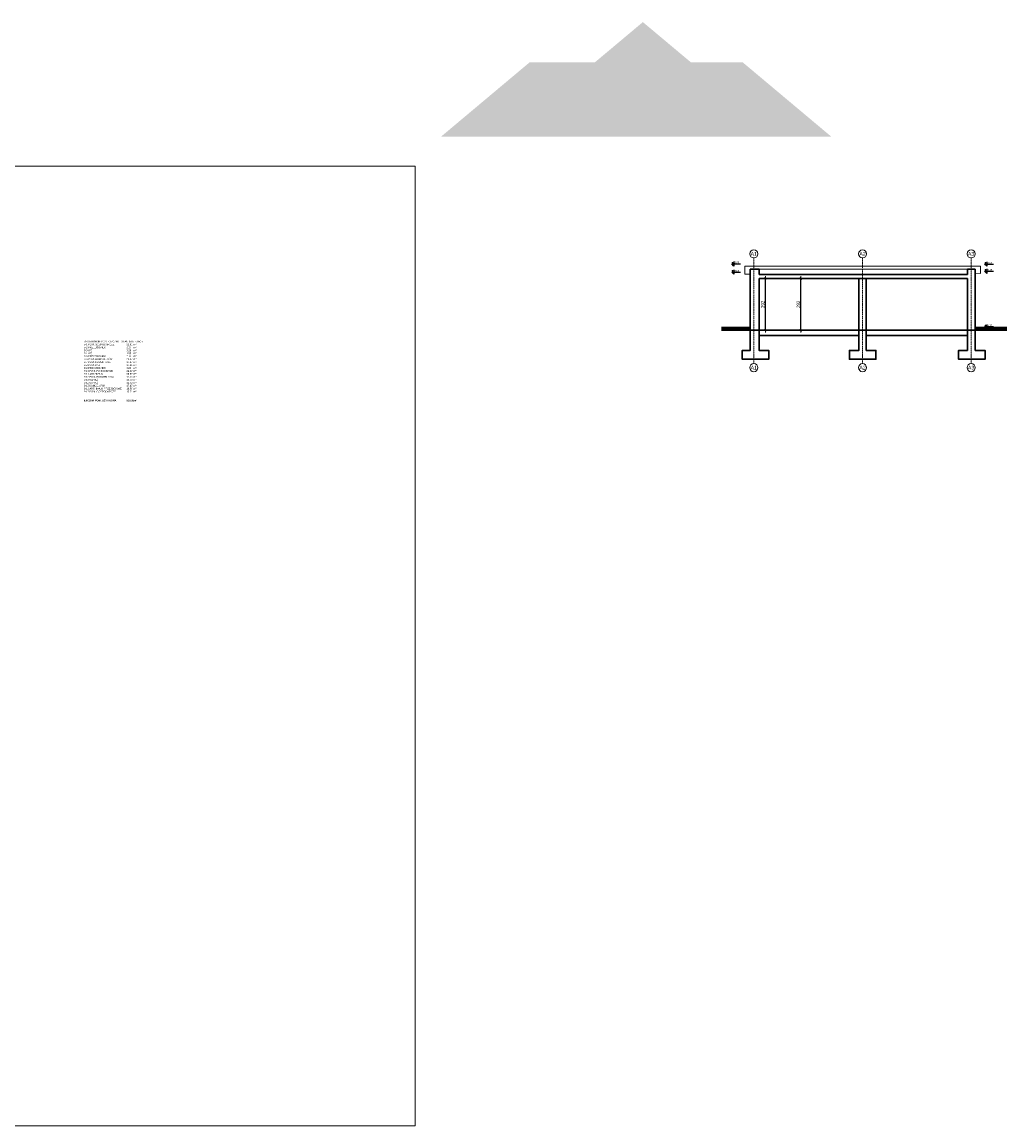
# Model space of a CAD drawing. Header units: inches. Extents: x -8638 to 29969, y -39 to 37625.
# Tile 17 of 18: x 21105 to 26674, y 11062 to 17307. Entities that reach past the tile are written whole.
import ezdxf
from ezdxf.enums import TextEntityAlignment as Align

# ---------------------------------------------------------------- set-up
doc = ezdxf.new("R2010")
doc.units = ezdxf.units.IN
doc.header["$MEASUREMENT"] = 0
for name, pattern in [('ArcadiaLine4607182594047786974', [0]), ('DOTX2', [12.7, 0, -12.7]), ('GAP', [3, 2, -0.5, 0, -0.5])]:
    doc.linetypes.add(name, pattern=pattern)
doc.layers.get('0').update_dxf_attribs({"lineweight": 0})
doc.layers.get('Defpoints').update_dxf_attribs({"lineweight": 0})
for name, color, linetype, lineweight in [('AA_ODNOŚNIKI PZT', 242, 'DOTX2', 140), ('AA_OPIS_009', 2, 'Continuous', 0), ('AA_PRZ SCIANY ISTNIEJĄCE', 10, 'Continuous', 30), ('AA_PRZ_SCIANY_030', 10, 'Continuous', 30), ('AA_WIDOK_005', 252, 'Continuous', 0), ('AA_WYMIAR', 157, 'Continuous', 0), ('isa_V9BAE0E40C946046_B19A2E0E40DD480C4L21BAE0E40DD48147Usr', 7, 'Continuous', 25), ('Rzut 1_Budynek_0. Kondygnacja 0 (_0.00_0.00)_Elementy użytkownika', 7, 'Continuous', 25)]:
    doc.layers.add(name, color=color, linetype=linetype, lineweight=lineweight)
doc.layers.add('AA_WYMIAR_KOTY', color=7, linetype='Continuous')
doc.styles.add('100ROMAN', font='arial.ttf', dxfattribs={"width": 0.7})
doc.styles.add('ArCADiaStyle', font='arial.ttf')
doc.styles.add('arial', font='arial.ttf', dxfattribs={"width": 0.9, "height": 1.5})
doc.styles.add('ROMANS', font='romans.shx', dxfattribs={"width": 0.8})
doc.styles.get("Standard").update_dxf_attribs({"font": 'arial.ttf', "height": 10})
doc.dimstyles.new('1_100', dxfattribs={"dimtxt": 20, "dimasz": 1.8, "dimexe": 0.18, "dimexo": 0.0625, "dimgap": 4, "dimtad": 1, "dimtoh": 1, "dimdec": 0, "dimzin": 0, "dimdsep": 46, "dimtxsty": '100ROMAN', "dimblk": 'ST', "dimcen": 0, "dimse1": 1, "dimse2": 1, "dimclrd": 256, "dimclrt": 256, "dimadec": 0, "dimazin": 0, "dimtfac": 1, "dimtdec": 0, "dimtix": 1, "dimtofl": 0, "dimtmove": 1, "dimatfit": 2, "dimldrblk": 'DOTSMALL', "dimfxl": 1, "dimtolj": 1, "dimtzin": 0, "dimarcsym": 0})
pattern_1 = [(0, (0, 0.3), (10, 10), [1, -9]), (0, (1, 0), (10, 10), [3, -7]), (0, (4, 0.2), (10, 10), [1.5, -8.5]), (0, (5.5, 0), (10, 10), [3, -7]), (0, (8.5, 0.3), (10, 10), [1.5, -8.5]), (0, (1.5, 3.3), (10, 10), [3, -7]), (0, (0, 3.5), (10, 10), [1.5, -8.5]), (0, (4.5, 3.6), (10, 10), [2, -8]), (0, (6.5, 3.3), (10, 10), [3.5, -6.5]), (0, (0, 6.7), (10, 10), [3.4, -6.6]), (0, (3.4, 6.9), (10, 10), [2.4, -7.6]), (0, (5.8, 6.6), (10, 10), [1.8, -8.2]), (0, (7.6, 7), (10, 10), [1.7, -8.3]), (180, (10, 6.7), (-10, -10), [0.7, -9.3]), (90, (1, 0), (-10, 10), [3.5, -6.5]), (90, (4, 0), (-10, 10), [3.3, -6.7]), (90, (5.5, 0), (-10, 10), [3.6, -6.4]), (90, (8.5, 0), (-10, 10), [3.3, -6.7]), (90, (4.5, 3.3), (-10, 10), [3.6, -6.4]), (90, (3.4, 6.7), (-10, 10), [3.3, -6.7]), (90, (5.8, 6.6), (-10, 10), [3.4, -6.6]), (-90, (0, 6.7), (10, -10), [3.4, -6.6]), (-90, (1.5, 6.7), (10, -10), [3.4, -6.6]), (-90, (6.5, 6.6), (10, -10), [3.3, -6.7]), (90, (9.3, 6.7), (-10, 10), [3.3, -6.7]), (90, (7.6, 6.6), (-10, 10), [3.4, -6.6]), (-90, (9.3, 0.3), (10, -10), [0.3, -9.7])]

# ---------------------------------------------------------------- blocks, each defined once
blk = doc.blocks.new('kota wys. dół')
blk.add_lwpolyline([(2489.2, 1562.6), (2489.2, 1537.4), (2476.6, 1550), (2526.2, 1550)])
at = {"style": 'ROMANS'}
blk.add_attdef('%%P', text='', height=10.5, dxfattribs=at).set_placement((2486.1, 1552.1), align=Align.RIGHT)
blk.add_attdef('0.00', (2492.3, 1552.1), '', height=10.5, dxfattribs=at)
blk = doc.blocks.new('ST')
at = {"color": 0}
for p, q in [((7.5, 0), (-7.5, 0)), ((-3, -3), (3, 3)), ((0, 7.5), (0, -7.5))]:
    blk.add_line(p, q, dxfattribs=at)
blk = doc.blocks.new('*D3566')
at = {"layer": 'AA_WYMIAR', "lineweight": -2}
blk.add_line((25508.9, 15565.9), (25508.9, 15854.3), dxfattribs=at)
at = {"layer": 'Defpoints', "color": 0}
for p in [(25272.4, 15856.1), (25508.9, 15856.1), (25453.4, 15564.1)]:
    blk.add_point(p, dxfattribs=at)
at = {"layer": 'AA_WYMIAR', "lineweight": -2, "xscale": 1.8, "yscale": 1.8, "zscale": 1.8}
for p, rotation in [((25508.9, 15856.1), 90), ((25508.9, 15564.1), 270)]:
    blk.add_blockref('ST', p, dxfattribs=dict(at, rotation=rotation))
at = {"layer": 'AA_WYMIAR', "insert": (25494.7, 15710.1), "char_height": 20, "attachment_point": 5, "rotation": 90, "style": '100ROMAN'}
blk.add_mtext('\\A1;292', dxfattribs=at)
blk = doc.blocks.new('_DotSmall')
at = {"color": 0, "linetype": 'ByBlock', "const_width": 0.5}
blk.add_lwpolyline([(-0.0625, 0, 1), (0.0625, 0, 1)], format="xyb", close=True, dxfattribs=at)
blk = doc.blocks.new('*D3567')
at = {"layer": 'AA_WYMIAR', "lineweight": -2}
blk.add_line((25308, 15565.9), (25308, 15854.3), dxfattribs=at)
at = {"layer": 'Defpoints', "color": 0}
for p in [(25272.4, 15856.1), (25308, 15856.1), (25272.4, 15564.1)]:
    blk.add_point(p, dxfattribs=at)
at = {"layer": 'AA_WYMIAR', "lineweight": -2, "xscale": 1.8, "yscale": 1.8, "zscale": 1.8}
for p, rotation in [((25308, 15856.1), 90), ((25308, 15564.1), 270)]:
    blk.add_blockref('ST', p, dxfattribs=dict(at, rotation=rotation))
at = {"layer": 'AA_WYMIAR', "insert": (25293.8, 15710.1), "char_height": 20, "attachment_point": 5, "rotation": 90, "style": '100ROMAN'}
blk.add_mtext('\\A1;292', dxfattribs=at)

msp = doc.modelspace()

# ---------------------------------------------------------------- hatches: boundary and pattern name
at = {"layer": 'Rzut 1_Budynek_0. Kondygnacja 0 (_0.00_0.00)_Elementy użytkownika', "linetype": 'Continuous', "lineweight": 0}
h = msp.add_hatch(dxfattribs=at)
h.set_pattern_fill('SHAKES1', color=256, scale=10, style=0)
h.set_pattern_definition(pattern_1)
edge = h.paths.add_edge_path()
edge.add_line((25681.5, 16658), (23473.2, 16658))
edge.add_line((23473.2, 16658), (23975.3, 17079.4))
edge.add_line((24344.3, 17079.4), (23975.3, 17079.4))
edge.add_line((24615.3, 17306.7), (24344.3, 17079.4))
edge.add_line((24615.3, 17306.7), (24887, 17078.9))
edge.add_line((24984.9, 17078.9), (24887, 17078.9))
edge.add_line((25180, 17078.9), (24984.9, 17078.9))
edge.add_line((25180, 17078.9), (25681.5, 16658))
h = msp.add_hatch(dxfattribs=at)
h.set_pattern_fill('SHAKES1', color=256, scale=10, style=0)
h.set_pattern_definition(pattern_1)
edge = h.paths.add_edge_path()
edge.add_line((24785.3, 17106.8), (24785.3, 16996.8))
edge.add_line((24785.3, 17106.8), (24817.3, 17106.8))
edge.add_line((24817.3, 17106.8), (24817.3, 16996.8))
edge.add_line((24817.3, 16996.8), (24785.3, 16996.8))
edge.add_line((24344.3, 17079.4), (24615.3, 17306.7))
edge.add_line((24615.3, 17306.7), (24887, 17078.9))
edge.add_line((24887, 17078.9), (25180, 17078.9))
edge.add_line((25180, 17078.9), (25681.5, 16658))
edge.add_line((25681.5, 16658), (23473.2, 16658))
edge.add_line((23473.2, 16658), (23975.3, 17079.4))
edge.add_line((23975.3, 17079.4), (24344.3, 17079.4))

# ---------------------------------------------------------------- linework, layer by layer
at = {"linetype": 'ArcadiaLine4607182594047786974', "lineweight": 0}
for centre in [(25242.7, 15995.2), (25857.7, 15995.2), (26471.7, 15995.2), (25242.7, 15351.7), (25857.7, 15351.7), (26471.7, 15351.7)]:
    msp.add_circle(centre, 23, dxfattribs=at)
at = {"layer": 'AA_ODNOŚNIKI PZT', "color": 0, "linetype": 'Continuous', "lineweight": 80}
for p, q in [((25060.6, 15571.1), (25222.4, 15571.1)), ((26495.4, 15571.1), (26674, 15571.1))]:
    msp.add_line(p, q, dxfattribs=at)
at = {"layer": 'AA_PRZ SCIANY ISTNIEJĄCE', "color": 0}
for points in [[(25272.4, 15564.1), (25272.4, 15449.1), (25327.4, 15449.1), (25327.4, 15399.1), (25177.4, 15399.1), (25177.4, 15449.1), (25222.4, 15449.1), (25222.4, 15564.1)], [(25878.4, 15564.1), (25878.4, 15449.1), (25933.4, 15449.1), (25933.4, 15399.1), (25783.4, 15399.1), (25783.4, 15449.1), (25837.4, 15449.1), (25837.4, 15564.1)], [(26495.4, 15564.1), (26495.4, 15449.1), (26550.4, 15449.1), (26550.4, 15399.1), (26400.4, 15399.1), (26400.4, 15449.1), (26450.4, 15449.1), (26450.4, 15564.1)]]:
    msp.add_lwpolyline(points, close=True, dxfattribs=at)
at = {"layer": 'AA_PRZ_SCIANY_030', "color": 0}
for p, q in [((25222.4, 15564.1), (25222.4, 15909.1)), ((25272.4, 15879.1), (26450.4, 15879.1)), ((26450.4, 15909.1), (26495.4, 15909.1)), ((26495.4, 15909.1), (26495.4, 15564.1)), ((25272.4, 15564.1), (25272.4, 15856.1)), ((25272.4, 15856.1), (26450.4, 15856.1)), ((25837.4, 15564.1), (25837.4, 15856.1)), ((25878.4, 15564.1), (25878.4, 15856.1)), ((26450.4, 15564.1), (26450.4, 15856.1))]:
    msp.add_line(p, q, dxfattribs=at)
for points in [[(25272.4, 15879.1), (25272.4, 15909.1), (25222.4, 15909.1)], [(26450.4, 15879.1), (26450.4, 15909.1)], [(25272.4, 15564.1), (25453.4, 15564.1)], [(25453.4, 15564.1), (26450.4, 15564.1)], [(25272.4, 15534.1), (25837.4, 15534.1)], [(25878.4, 15534.1), (26450.4, 15534.1)]]:
    msp.add_lwpolyline(points, dxfattribs=at)
at = {"layer": 'AA_WIDOK_005', "color": 0}
for p, q in [((25192.4, 15881.1), (25192.4, 15926.1)), ((25192.4, 15926.1), (26525.4, 15926.1)), ((26525.4, 15885.2), (26525.4, 15926.1)), ((25222.4, 15880.1), (25192.4, 15881.1)), ((26525.4, 15885.2), (26495.4, 15886.1))]:
    msp.add_line(p, q, dxfattribs=at)
msp.add_lwpolyline([(25272.4, 15909.1), (26450.4, 15909.1)], dxfattribs=at)
at = {"layer": 'AA_WYMIAR'}
msp.add_lwpolyline([(15535.1, 16491.8), (23327, 16491.8), (23327, 11062), (15535.1, 11062)], close=True, dxfattribs=at)
at = {"layer": 'isa_V9BAE0E40C946046_B19A2E0E40DD480C4L21BAE0E40DD48147Usr', "linetype": 'GAP', "lineweight": 0, "ltscale": 4}
for p, q in [((25242.7, 15972.2), (25242.7, 15374.7)), ((25857.7, 15972.2), (25857.7, 15374.7)), ((26471.7, 15972.2), (26471.7, 15374.7))]:
    msp.add_line(p, q, dxfattribs=at)

# ---------------------------------------------------------------- block references
at = {"layer": 'AA_WYMIAR_KOTY', "color": 0}
ref = msp.add_blockref('kota wys. dół', (22641, 14388.8), dxfattribs=dict(at, rotation=359.9999981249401))
ref.add_attrib('%%P', '+', dxfattribs={"layer": '0', "height": 10, "style": 'ROMANS', "width": 0.8}).set_placement((25127.1, 15940.8), align=Align.RIGHT)
ref.add_attrib('0.00', '3,55', (25133.3, 15940.8), dxfattribs={"layer": '0', "height": 10, "style": 'arial'})
ref = msp.add_blockref('kota wys. dół', (24071.3, 14387.9), dxfattribs=dict(at, rotation=359.9999981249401))
ref.add_attrib('%%P', '+', dxfattribs={"layer": '0', "height": 10, "style": 'ROMANS', "width": 0.8}).set_placement((26557.4, 15939.9), align=Align.RIGHT)
ref.add_attrib('0.00', '3,55', (26563.6, 15939.9), dxfattribs={"layer": '0', "height": 10, "style": 'arial'})
ref = msp.add_blockref('kota wys. dół', (22641, 14342.8), dxfattribs=dict(at, rotation=359.9999981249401))
ref.add_attrib('%%P', '+', dxfattribs={"layer": '0', "height": 10, "style": 'ROMANS', "width": 0.8}).set_placement((25127.1, 15894.8), align=Align.RIGHT)
ref.add_attrib('0.00', '3,09', (25133.3, 15894.8), dxfattribs={"layer": '0', "height": 10, "style": 'arial'})
ref = msp.add_blockref('kota wys. dół', (24071.3, 14347.9), dxfattribs=dict(at, rotation=359.9999981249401))
ref.add_attrib('%%P', '+', dxfattribs={"layer": '0', "height": 10, "style": 'ROMANS', "width": 0.8}).set_placement((26557.4, 15899.9), align=Align.RIGHT)
ref.add_attrib('0.00', '3,15', (26563.6, 15899.9), dxfattribs={"layer": '0', "height": 10, "style": 'arial'})
ref = msp.add_blockref('kota wys. dół', (24071.3, 14033.8), dxfattribs=dict(at, rotation=359.9999981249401))
ref.add_attrib('%%P', '+', dxfattribs={"layer": '0', "height": 10, "style": 'ROMANS', "width": 0.8}).set_placement((26557.4, 15585.8), align=Align.RIGHT)
ref.add_attrib('0.00', '0,00', (26563.6, 15585.8), dxfattribs={"layer": '0', "height": 10, "style": 'arial'})

# ---------------------------------------------------------------- texts
at = {"linetype": 'Continuous', "lineweight": 0, "char_height": 21, "attachment_point": 5, "style": 'ArCADiaStyle'}
for s, insert in [('A1', (25242.7, 15995.2)), ('A2', (25857.7, 15995.2)), ('A3', (26471.7, 15995.2)), ('A1', (25242.7, 15351.7)), ('A2', (25857.7, 15351.7)), ('A3', (26471.7, 15351.7))]:
    msp.add_mtext(s, dxfattribs=dict(at, insert=insert))
at = {"layer": 'AA_OPIS_009', "color": 0, "insert": (21454.6, 15504.7), "char_height": 10, "width": 350.459, "attachment_point": 1}
msp.add_mtext('ZESTAWIENIE POMIESZCZEŃ - STAN ISTNIEJĄCY\\P0.1 POM. GOSPODARCZE^I^I61.81^Im²\\P0.2 PRZEDSIONEK^I^I^I2.37^Im²\\P0.3 WC^I^I^I^I^I3.26^Im²\\P0.4 WC^I^I^I^I^I1.53^Im²\\P0.5 PRZEDSIONEK^I^I^I2.11^Im²\\P0.6 POM. ROBOTNIKÓW^I^I^I23.97^Im²\\P0.7 POM. KOMUNIKACJI^I^I^I17.67^Im²\\P0.8 POM. PAD^I^I^I^I17.10^Im²\\P0.9 PRZEDSIONEK^I^I^I3.84^Im²\\P0.10 POM. POMOCNICZE^I^I29.47^Im²\\P0.11 ARCHIWUM^I^I^I^I69.63^Im²\\P0.12 POM. ROBOTNIKÓW^I^I17.33^Im²\\P0.13 GARAŻ^I^I^I^I^I15.73^Im²\\P0.14 GARAŻ^I^I^I^I^I15.73^Im²\\P0.15 KANCELARIA^I^I^I^I17.47^Im²\\P0.16 ARCHIWUM PRZEJŚCIOWE^I16.59^Im²\\P0.17 POM. GOSPODARCZE^I^I13.71^Im²\\P\\P\\P{\\fArial|b1|i0|c238|p34;ŁĄCZNA POW. UŻYTKOWA^I^I329.32m²}', dxfattribs=at)

# ---------------------------------------------------------------- dimensions: what is measured, and where the dimension line sits
at = {"layer": 'AA_WYMIAR', "color": 0}
for base, p1, picture, middle in [((25508.9, 15856.1), (25453.4, 15564.1), '*D3566', (25494.7, 15710.1)), ((25308, 15856.1), (25272.4, 15564.1), '*D3567', (25293.8, 15710.1))]:
    dim = msp.add_linear_dim(base=base, p1=p1, p2=(25272.4, 15856.1), angle=90, dimstyle='1_100', dxfattribs=at)
    dim.commit()
    dim.dimension.update_dxf_attribs({"geometry": picture, "text_midpoint": middle})

doc.saveas('drawing.dxf')
